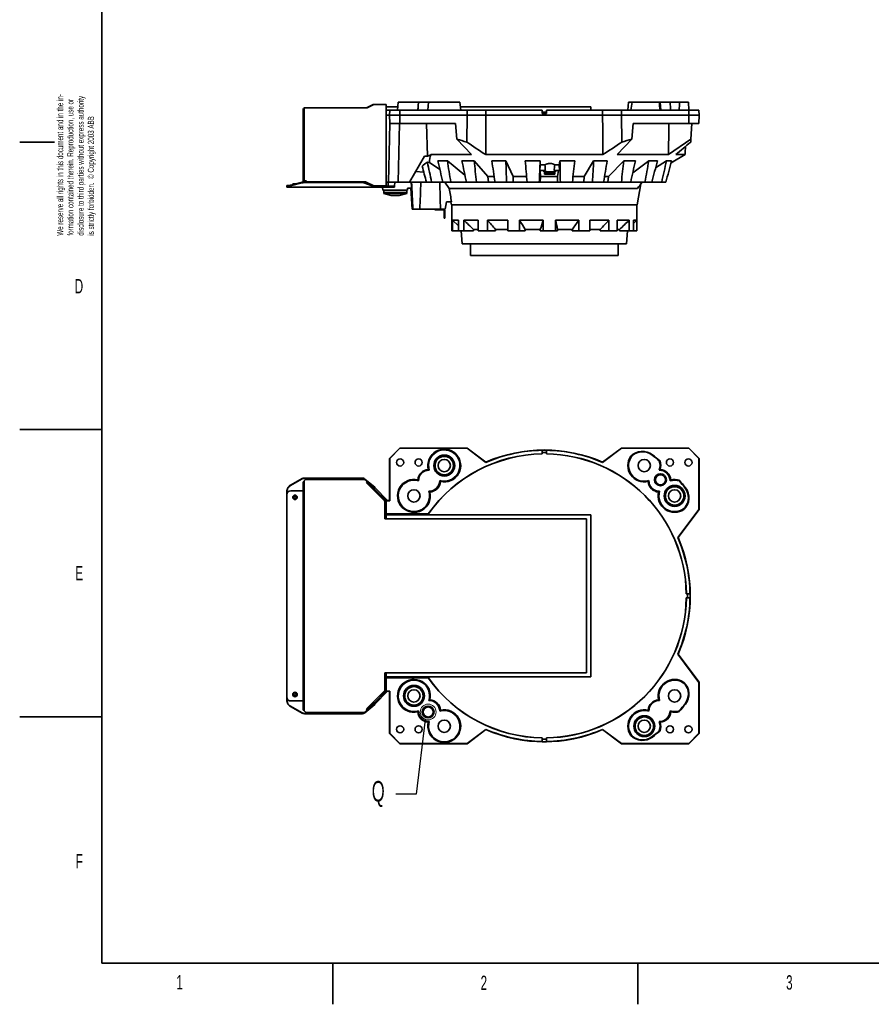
# Model space of a CAD drawing. Header units: millimetres. Extents: x 0 to 6126, y 0 to 4200.
# Tile 1 of 14: x 0 to 2073, y 0 to 2398. Entities that reach past the tile are written whole.
import ezdxf

# ---------------------------------------------------------------- set-up
doc = ezdxf.new("R2010")
doc.units = ezdxf.units.MM
doc.header["$LTSCALE"] = 10
doc.styles.add('SLDTEXTSTYLE0', font='TXT', dxfattribs={"width": 0.605})
doc.dimstyles.new('SLDDIMSTYLE18', dxfattribs={"dimtxt": 0.18, "dimasz": 35, "dimexe": 0, "dimexo": 0.0625, "dimgap": 0, "dimtad": 0, "dimtih": 1, "dimtoh": 1, "dimdec": 0, "dimrnd": 1e-09, "dimzin": 0, "dimdsep": 46, "dimtxsty": 'Standard', "dimblk1": 'NONE', "dimblk2": 'NONE', "dimsah": 1, "dimcen": 0.09, "dimadec": 0, "dimazin": 0, "dimtfac": 35, "dimtdec": 0, "dimtofl": 0, "dimtmove": 0, "dimatfit": 3, "dimldrblk": 'NONE', "dimfxl": 1, "dimfrac": 2, "dimtolj": 1, "dimtzin": 0, "dimarcsym": 0})

# ---------------------------------------------------------------- blocks, each defined once
blk = doc.blocks.new('SW_NOTE_0')
at = {"color": 0, "linetype": 'Continuous', "lineweight": 0, "char_height": 15, "attachment_point": 1, "rotation": 90, "style": 'SLDTEXTSTYLE0'}
for s, insert in [('We reserve all rights in this document and in the in-', (-19.3, 0)), ('formation contained therein. Reproduction, use or', (5.7, 0)), ('disclosure to third parties without express authority', (30.7, 0)), ('is strictly forbidden.  © Copyright 2003 ABB', (55.7, 0))]:
    blk.add_mtext(s, dxfattribs=dict(at, insert=insert))
blk = doc.blocks.new('_None')

msp = doc.modelspace()

# ---------------------------------------------------------------- linework, layer by layer
at = {"color": 7, "linetype": 'Continuous', "lineweight": 35}
for p, q in [((200, 100), (200, 4100)), ((692.245722, 2182.956845), (692.245722, 2183.492744)), ((692.245722, 2183.492744), (698.245722, 2183.492744)), ((692.257844, 2182.963816), (692.257844, 2179.71261)), ((698.245722, 2183.492744), (837.625606, 2183.492744)), ((837.625606, 2183.492744), (841.868247, 2183.492744)), ((841.868247, 2183.492744), (846.110888, 2183.492744)), ((860.415834, 2191.23616), (843.989567, 2183.492744)), ((862.537155, 2191.23616), (846.110888, 2183.492744)), ((861.533868, 2191.492744), (863.655189, 2191.492744)), ((890.487042, 2191.492744), (863.655189, 2191.492744)), ((890.487042, 2191.492744), (892.244401, 2191.492744)), ((892.244401, 2191.492744), (892.244401, 1993.492744)), ((892.244401, 2185.592744), (920.613044, 2185.592744)), ((921.654159, 2197.492744), (919.904385, 2177.492744)), ((921.654159, 2197.492744), (971.074727, 2197.492744)), ((971.072541, 2197.492744), (970.819652, 2194.602206)), ((971.072541, 2197.492744), (995.490923, 2197.492744)), ((995.490923, 2197.492744), (993.74115, 2177.492744)), ((995.490923, 2197.492744), (1071.991377, 2197.492744)), ((1073.74115, 2177.492744), (1071.991377, 2197.492744)), ((1073.032492, 2185.592744), (1390.245722, 2185.592744)), ((1390.245722, 2177.492744), (1390.245722, 2185.592744)), ((1482.500066, 2197.492744), (1480.750293, 2177.492744)), ((1482.500066, 2197.492744), (1491.535896, 2197.492744)), ((1539.971333, 2197.492744), (1491.535896, 2197.492744)), ((1557.195132, 2197.492744), (1539.971333, 2197.492744)), ((1557.195132, 2197.492744), (1559.00052, 2197.492744)), ((1560.750293, 2177.492744), (1559.00052, 2197.492744)), ((1559.00052, 2197.492744), (1583.418902, 2197.492744)), ((1583.416716, 2197.492744), (1606.199706, 2197.492744)), ((1583.671791, 2194.602206), (1583.418902, 2197.492744)), ((1620.112531, 2197.492744), (1606.199706, 2197.492744)), ((1628.145895, 2197.492744), (1620.112531, 2197.492744)), ((1629.194051, 2177.492744), (1628.145895, 2197.492744)), ((690.245722, 2179.492744), (690.245722, 2003.388583)), ((692.245722, 2179.492744), (692.245722, 2003.388583)), ((892.245722, 2177.492744), (892.245722, 2165.492744)), ((892.245722, 2177.492744), (900.874615, 2177.492744)), ((900.245722, 2165.492744), (892.245722, 2165.492744)), ((892.245722, 2165.492744), (892.245722, 2002.492744)), ((900.245722, 2165.492744), (900.874615, 2177.492744)), ((900.245722, 2165.492744), (925.245722, 2165.492744)), ((901.293877, 2145.492744), (900.245722, 2165.492744)), ((900.874615, 2177.492744), (925.506218, 2177.492744)), ((925.506218, 2177.492744), (925.245722, 2165.492744)), ((925.245722, 2165.492744), (1089.510303, 2165.492744)), ((925.245722, 2165.492744), (925.679882, 2145.492744)), ((1089.301012, 2177.492744), (925.506218, 2177.492744)), ((1088.369816, 2100.101515), (1089.510303, 2165.492744)), ((1135.161935, 2177.492744), (1089.301012, 2177.492744)), ((1089.510303, 2165.492744), (1089.301012, 2177.492744)), ((1089.510303, 2165.492744), (1135.245774, 2165.492744)), ((1135.161935, 2177.492744), (1135.245774, 2165.492744)), ((1272.245722, 2177.492744), (1135.161935, 2177.492744)), ((1419.24567, 2165.492744), (1135.245774, 2165.492744)), ((1272.245722, 2177.492744), (1272.245722, 2169.492744)), ((1272.245722, 2172.492744), (1282.245722, 2172.492744)), ((1282.245722, 2169.492744), (1272.245722, 2169.492744)), ((1282.245722, 2169.492744), (1282.245722, 2177.492744)), ((1419.329508, 2177.492744), (1282.245722, 2177.492744)), ((1419.24567, 2165.492744), (1419.329508, 2177.492744)), ((1419.24567, 2165.492744), (1464.98114, 2165.492744)), ((1465.190431, 2177.492744), (1419.329508, 2177.492744)), ((1464.98114, 2165.492744), (1465.190431, 2177.492744)), ((1464.98114, 2165.492744), (1629.245722, 2165.492744)), ((1466.121627, 2100.101515), (1464.98114, 2165.492744)), ((1628.985225, 2177.492744), (1465.190431, 2177.492744)), ((1628.811561, 2145.492744), (1629.245722, 2165.492744)), ((1629.245722, 2165.492744), (1628.985225, 2177.492744)), ((1628.985225, 2177.492744), (1653.616828, 2177.492744)), ((1629.245722, 2165.492744), (1654.245722, 2165.492744)), ((1654.245722, 2165.492744), (1653.197566, 2145.492744)), ((1653.616828, 2177.492744), (1654.245722, 2165.492744)), ((901.349967, 2145.492744), (898.245722, 2002.492744)), ((925.679882, 2145.492744), (901.293877, 2145.492744)), ((924.337616, 2145.492744), (921.23337, 2002.492744)), ((925.679882, 2145.492744), (1060.871416, 2145.492744)), ((992.769045, 2065.814478), (990.63396, 2145.492744)), ((1064.447984, 2107.058003), (1060.871416, 2145.492744)), ((1490.043459, 2107.058003), (1493.620028, 2145.492744)), ((1493.620028, 2145.492744), (1628.811561, 2145.492744)), ((1653.197566, 2145.492744), (1628.811561, 2145.492744)), ((1634.183287, 2107.058003), (1636.197566, 2145.492744)), ((85, 2100), (0, 2100)), ((1099.958905, 2069.402415), (1064.447984, 2107.058003)), ((1490.043459, 2107.058003), (1454.532538, 2069.402415)), ((1579.411496, 2069.402415), (1634.183287, 2107.058003)), ((985.720376, 2065.814478), (949.161556, 2002.492744)), ((992.769045, 2065.814478), (985.720376, 2065.814478)), ((1099.958905, 2069.402415), (1001.9399, 2069.402415)), ((1419.907177, 2069.402415), (1134.584266, 2069.402415)), ((1579.411496, 2069.402415), (1454.532538, 2069.402415)), ((1586.078821, 2049.600248), (1619.871049, 2069.402415)), ((1619.871049, 2069.402415), (1597.218345, 2069.402415)), ((997.724636, 2050.256963), (992.579572, 2051.046577)), ((1022.873206, 2033.582514), (997.724636, 2050.256963)), ((1041.295915, 2054.098263), (1017.850212, 2054.098263)), ((1083.946609, 2019.594275), (1041.295915, 2054.098263)), ((1106.739907, 2054.098263), (1076.861304, 2054.098263)), ((1139.789426, 2016.532564), (1106.739907, 2054.098263)), ((1183.803588, 2054.098263), (1149.528264, 2054.098263)), ((1201.215053, 2016.532564), (1183.803588, 2054.098263)), ((1267.235196, 2054.098263), (1230.898957, 2054.098263)), ((1266.726663, 2030.492744), (1267.379555, 2044.855578)), ((1267.379555, 2044.855578), (1267.235196, 2054.098263)), ((1267.379555, 2044.855578), (1278.980808, 2044.855578)), ((1302.594145, 2044.855578), (1313.888742, 2044.855578)), ((1315.428105, 2054.098263), (1313.888742, 2044.855578)), ((1313.888742, 2044.855578), (1314.316407, 2030.492744)), ((1351.349006, 2054.098263), (1315.428105, 2054.098263)), ((1397.355187, 2054.098263), (1374.544174, 2016.532564)), ((1430.412798, 2054.098263), (1397.355187, 2054.098263)), ((1471.097008, 2054.098263), (1433.286451, 2016.532564)), ((1499.038508, 2054.098263), (1471.097008, 2054.098263)), ((1531.628183, 2054.098263), (1492.613326, 2024.922034)), ((1552.549406, 2054.098263), (1531.628183, 2054.098263)), ((1574.823615, 2054.098263), (1548.264436, 2037.254336)), ((1587.298813, 2054.098263), (1574.823615, 2054.098263)), ((983.852082, 2026.685476), (963.888779, 2028.001041)), ((1155.171111, 2016.532564), (1139.789426, 2016.532564)), ((1139.789426, 2016.532564), (1141.17402, 2002.492744)), ((1234.177264, 2016.532564), (1201.215053, 2016.532564)), ((1201.215053, 2016.532564), (1201.62762, 2002.492744)), ((1279.972761, 2030.492744), (1266.726663, 2030.492744)), ((1267.822044, 2016.532564), (1267.234469, 2002.492744)), ((1267.822044, 2016.532564), (1267.603919, 2030.492744)), ((1309.171169, 2016.532564), (1267.822044, 2016.532564)), ((1275.716741, 2030.492744), (1276.245722, 2027.492744)), ((1276.245722, 2027.492744), (1304.245722, 2027.492744)), ((1277.745722, 2024.692744), (1277.745722, 2021.492744)), ((1290.245722, 2021.492744), (1277.745722, 2021.492744)), ((1290.245722, 2024.992744), (1278.045722, 2024.992744)), ((1302.445722, 2024.992744), (1290.245722, 2024.992744)), ((1302.745722, 2021.492744), (1290.245722, 2021.492744)), ((1314.316407, 2030.492744), (1301.38262, 2030.492744)), ((1302.745722, 2021.492744), (1302.745722, 2024.692744)), ((1304.245722, 2027.492744), (1304.774703, 2030.492744)), ((1311.496506, 2030.492744), (1309.171169, 2016.532564)), ((1309.171169, 2016.532564), (1309.426459, 2002.492744)), ((1374.544174, 2016.532564), (1347.256587, 2016.532564)), ((1374.544174, 2016.532564), (1373.801119, 2002.492744)), ((1433.286451, 2016.532564), (1424.083856, 2016.532564)), ((1433.286451, 2016.532564), (1431.595689, 2002.492744)), ((650.245722, 1992.492744), (650.245722, 1994.492744)), ((650.245722, 1994.492744), (658.005981, 1994.492744)), ((650.245722, 1990.492744), (650.245722, 1992.492744)), ((650.245722, 1992.492744), (653.053718, 1992.492744)), ((653.053718, 1990.492744), (650.245722, 1990.492744)), ((653.053718, 1992.492744), (653.053718, 1990.492744)), ((865.245722, 1990.492744), (653.053718, 1990.492744)), ((653.902609, 1990.867513), (653.902609, 1992.680128)), ((687.813694, 2002.415813), (659.645743, 1994.975632)), ((687.813694, 2000.603198), (659.645743, 1993.163016)), ((664.720722, 1998.572744), (664.720722, 1996.316118)), ((664.720722, 1998.572744), (673.264131, 1998.572744)), ((690.245722, 2002.880665), (690.245722, 2003.388583)), ((697.245722, 2005.492744), (692.245722, 2005.492744)), ((692.245722, 2003.388583), (692.245722, 2003.042251)), ((833.803972, 2003.0582), (693.113684, 2003.0582)), ((833.803972, 2001.245585), (693.113684, 2001.245585)), ((695.245722, 2003.0582), (695.245722, 2005.492744)), ((699.245722, 2003.492744), (837.625606, 2003.492744)), ((841.868247, 2003.492744), (837.625606, 2003.492744)), ((839.746927, 2003.492744), (853.702152, 1996.914188)), ((864.756496, 1992.680128), (840.519401, 2001.963474)), ((864.756496, 1990.867513), (840.519401, 2000.150858)), ((841.868247, 2003.492744), (862.537155, 1993.749327)), ((863.655189, 1993.492744), (862.634907, 1993.492744)), ((863.655189, 1993.492744), (890.487042, 1993.492744)), ((864.756496, 1992.680128), (864.756496, 1990.867513)), ((865.245722, 1990.492744), (865.245722, 1992.492744)), ((899.316789, 1992.492744), (865.245722, 1992.492744)), ((899.316789, 1990.492744), (865.245722, 1990.492744)), ((883.686307, 1990.492744), (884.245722, 1982.492744)), ((889.244401, 1992.492744), (889.244401, 1993.492744)), ((892.244401, 1993.492744), (890.487042, 1993.492744)), ((892.244401, 1992.492744), (892.244401, 1993.492744)), ((892.245722, 2002.492744), (898.245722, 2002.492744)), ((897.245722, 1992.492744), (897.245722, 2002.492744)), ((921.23337, 2002.492744), (898.245722, 2002.492744)), ((899.316789, 1992.492744), (902.245722, 1992.492744)), ((902.245722, 1990.492744), (899.316789, 1990.492744)), ((902.245722, 1992.492744), (902.245722, 1990.492744)), ((902.245722, 1992.492744), (905.174654, 1992.492744)), ((905.174654, 1990.492744), (902.245722, 1990.492744)), ((909.316789, 1992.492744), (905.174654, 1992.492744)), ((909.316789, 1990.492744), (905.174654, 1990.492744)), ((909.316789, 1992.492744), (912.245722, 1992.492744)), ((912.245722, 1990.492744), (909.316789, 1990.492744)), ((913.120608, 2002.492744), (912.245722, 1992.492744)), ((912.245722, 1992.492744), (912.245722, 1990.492744)), ((921.23337, 2002.492744), (949.161556, 2002.492744)), ((949.161556, 2002.492744), (990.328165, 2002.492744)), ((990.328165, 2002.492744), (1002.899554, 2002.492744)), ((1002.899554, 2002.492744), (1030.485101, 2002.492744)), ((1030.485101, 2002.492744), (1049.605744, 2002.492744)), ((1045.964071, 1986.73582), (1035.113991, 2002.492744)), ((1049.605744, 2002.492744), (1087.458365, 2002.492744)), ((1087.458365, 2002.492744), (1111.825222, 2002.492744)), ((1111.825222, 2002.492744), (1141.17402, 2002.492744)), ((1141.17402, 2002.492744), (1157.365323, 2002.492744)), ((1157.365323, 2002.492744), (1185.317833, 2002.492744)), ((1185.317833, 2002.492744), (1201.62762, 2002.492744)), ((1201.62762, 2002.492744), (1235.441933, 2002.492744)), ((1235.441933, 2002.492744), (1265.075179, 2002.492744)), ((1265.075179, 2002.492744), (1267.234469, 2002.492744)), ((1267.234469, 2002.492744), (1309.426459, 2002.492744)), ((1309.426459, 2002.492744), (1316.367402, 2002.492744)), ((1316.367402, 2002.492744), (1345.661926, 2002.492744)), ((1345.702577, 2002.492744), (1373.801119, 2002.492744)), ((1373.801119, 2002.492744), (1394.626793, 2002.492744)), ((1394.626793, 2002.492744), (1421.586223, 2002.492744)), ((1421.681511, 2002.492744), (1431.595689, 2002.492744)), ((1431.595689, 2002.492744), (1464.886858, 2002.492744)), ((1464.886858, 2002.492744), (1487.673953, 2002.492744)), ((1487.673953, 2002.492744), (1522.359489, 2002.492744)), ((1503.547738, 1947.492744), (1512.576947, 1998.699934)), ((1522.359489, 2002.492744), (1539.421346, 2002.492744)), ((1539.421346, 2002.492744), (1563.128023, 2002.492744)), ((1563.128023, 2002.492744), (1573.301904, 2002.492744)), ((884.245722, 1982.492744), (944.245722, 1982.492744)), ((886.235722, 1977.492744), (886.235722, 1982.492744)), ((894.235722, 1977.492744), (886.235722, 1977.492744)), ((886.245722, 1974.992744), (886.245722, 1977.492744)), ((886.245722, 1974.992744), (904.745722, 1969.992744)), ((894.245722, 1974.992744), (886.245722, 1974.992744)), ((934.255722, 1977.492744), (894.235722, 1977.492744)), ((934.245722, 1974.992744), (894.245722, 1974.992744)), ((904.998358, 1969.992744), (904.745722, 1969.992744)), ((912.069426, 1969.992744), (904.998358, 1969.992744)), ((916.422018, 1969.992744), (912.069426, 1969.992744)), ((923.493085, 1969.992744), (916.422018, 1969.992744)), ((923.74572, 1969.992744), (923.493085, 1969.992744)), ((923.745722, 1969.992744), (942.245722, 1974.992744)), ((942.245722, 1974.992744), (934.245722, 1974.992744)), ((942.255722, 1977.492744), (934.255722, 1977.492744)), ((942.245722, 1974.992744), (942.245722, 1977.492744)), ((942.255722, 1982.492744), (942.255722, 1977.492744)), ((944.595356, 1987.492744), (944.245722, 1982.492744)), ((953.994543, 1987.492744), (944.595356, 1987.492744)), ((952.572925, 1987.492744), (955.245722, 1936.492744)), ((1504.175819, 1986.73582), (1045.964071, 1986.73582)), ((1035.756587, 1936.492744), (1039.021176, 1954.492744)), ((1039.021176, 1954.492744), (1051.398621, 1954.492744)), ((1049.709417, 1954.492744), (1050.943706, 1947.492744)), ((1503.547738, 1947.492744), (1050.943706, 1947.492744)), ((1052.245722, 1947.492744), (1052.245722, 1883.492744)), ((1502.245722, 1883.492744), (1502.245722, 1947.492744)), ((957.31884, 1936.492744), (955.245722, 1936.492744)), ((974.213187, 1936.492744), (957.31884, 1936.492744)), ((1024.471577, 1936.492744), (974.213187, 1936.492744)), ((1010.745722, 1934.992744), (1010.745722, 1936.492744)), ((1014.745722, 1934.992744), (1010.745722, 1934.992744)), ((1014.745722, 1936.492744), (1014.745722, 1934.992744)), ((1014.745722, 1934.992744), (1031.245722, 1934.992744)), ((1035.756587, 1936.492744), (1024.471577, 1936.492744)), ((1033.245722, 1932.992744), (1033.245722, 1916.992744)), ((1034.745722, 1932.992744), (1034.745722, 1916.992744)), ((1033.245722, 1916.992744), (1034.745722, 1916.992744)), ((1033.245722, 1914.492744), (1033.245722, 1916.992744)), ((1034.745722, 1914.492744), (1033.245722, 1914.492744)), ((1034.745722, 1916.992744), (1034.745722, 1914.492744)), ((1053.931173, 1909.675283), (1068.442, 1909.675283)), ((1053.931173, 1909.675283), (1053.931173, 1883.492744)), ((1053.931173, 1909.675283), (1068.442, 1895.733441)), ((1068.442, 1909.675283), (1068.442, 1883.492744)), ((1081.44934, 1909.675283), (1116.41325, 1909.675283)), ((1081.44934, 1909.675283), (1081.44934, 1883.492744)), ((1116.41325, 1909.675283), (1116.41325, 1883.492744)), ((1138.77573, 1909.675283), (1188.869786, 1909.675283)), ((1138.77573, 1909.675283), (1138.77573, 1883.492744)), ((1188.869786, 1909.675283), (1188.869786, 1883.492744)), ((1217.182922, 1909.675283), (1274.780756, 1909.675283)), ((1217.182922, 1909.675283), (1217.182922, 1883.492744)), ((1274.780756, 1909.675283), (1274.780756, 1883.492744)), ((1304.73413, 1909.675283), (1361.066996, 1909.675283)), ((1304.73413, 1909.675283), (1304.73413, 1883.492744)), ((1361.066996, 1909.675283), (1361.066996, 1883.492744)), ((1388.100477, 1909.675283), (1434.592206, 1909.675283)), ((1388.100477, 1909.675283), (1388.100477, 1883.492744)), ((1434.592206, 1909.675283), (1434.592206, 1883.492744)), ((1454.590193, 1909.675283), (1484.16284, 1909.675283)), ((1454.590193, 1909.675283), (1454.590193, 1883.492744)), ((1484.16284, 1909.675283), (1484.16284, 1883.492744)), ((1494.08082, 1909.675283), (1502.232219, 1909.675283)), ((1494.08082, 1909.675283), (1494.08082, 1883.492744)), ((1494.08082, 1901.605681), (1502.232219, 1909.675283)), ((1502.232219, 1909.675283), (1502.232219, 1883.492744)), ((1052.245722, 1883.492744), (1053.931173, 1883.492744)), ((1053.931173, 1883.492744), (1068.442, 1883.492744)), ((1068.442, 1883.492744), (1081.44934, 1883.492744)), ((1074.745722, 1883.492744), (1077.245722, 1851.992744)), ((1081.44934, 1883.492744), (1104.960465, 1883.492744)), ((1104.626348, 1887.492744), (1104.960465, 1883.492744)), ((1104.626348, 1887.492744), (1116.41325, 1887.492744)), ((1116.41325, 1883.492744), (1138.77573, 1883.492744)), ((1138.77573, 1883.492744), (1158.797955, 1883.492744)), ((1158.513419, 1887.492744), (1188.869786, 1887.492744)), ((1158.513419, 1887.492744), (1158.797955, 1883.492744)), ((1188.869786, 1883.492744), (1217.182922, 1883.492744)), ((1217.182922, 1883.492744), (1230.668044, 1883.492744)), ((1230.476407, 1887.492744), (1267.415816, 1887.492744)), ((1230.476407, 1887.492744), (1230.668044, 1883.492744)), ((1267.309644, 1883.492744), (1267.415816, 1887.492744)), ((1267.309644, 1883.492744), (1274.780756, 1883.492744)), ((1274.780756, 1883.492744), (1304.73413, 1883.492744)), ((1304.73413, 1883.492744), (1309.629163, 1883.492744)), ((1309.559599, 1887.492744), (1345.687742, 1887.492744)), ((1309.559599, 1887.492744), (1309.629163, 1883.492744)), ((1345.466036, 1883.492744), (1345.687742, 1887.492744)), ((1345.466036, 1883.492744), (1361.066996, 1883.492744)), ((1361.066996, 1883.492744), (1388.100477, 1883.492744)), ((1388.100477, 1887.492744), (1413.53999, 1887.492744)), ((1413.236504, 1883.492744), (1413.53999, 1887.492744)), ((1413.236504, 1883.492744), (1434.592206, 1883.492744)), ((1434.592206, 1883.492744), (1454.590193, 1883.492744)), ((1454.590193, 1887.492744), (1460.642672, 1887.492744)), ((1460.303608, 1883.492744), (1460.642672, 1887.492744)), ((1460.303608, 1883.492744), (1484.16284, 1883.492744)), ((1477.245722, 1851.992744), (1479.745722, 1883.492744)), ((1484.16284, 1883.492744), (1494.08082, 1883.492744)), ((1494.08082, 1883.492744), (1502.232219, 1883.492744)), ((1502.232219, 1883.492744), (1502.245722, 1883.492744)), ((1077.245722, 1851.992744), (1086.921309, 1851.992744)), ((1086.921309, 1851.992744), (1477.245722, 1851.992744)), ((1097.245722, 1851.992744), (1097.245722, 1823.992744)), ((1457.245722, 1823.992744), (1457.245722, 1851.992744)), ((1097.245722, 1823.992744), (1105.95375, 1823.992744)), ((1105.95375, 1823.992744), (1457.245722, 1823.992744)), ((0, 1400), (200, 1400)), ((925.245722, 1354.740521), (900.245722, 1329.740521)), ((925.506218, 1354.111628), (900.874615, 1329.480025)), ((925.245722, 1354.740521), (925.506218, 1354.111628)), ((925.245722, 1354.740521), (1089.510303, 1354.740521)), ((1089.301012, 1354.111628), (925.506218, 1354.111628)), ((1089.510303, 1354.740521), (1089.301012, 1354.111628)), ((1135.161935, 1319.785496), (1089.301012, 1354.111628)), ((1089.510303, 1354.740521), (1135.245774, 1320.508289)), ((1272.245722, 1349.8668), (1272.245722, 1349.447496)), ((1272.245722, 1349.447496), (1272.245722, 1340.690667)), ((1282.245722, 1349.447496), (1282.245722, 1349.8668)), ((1282.245722, 1340.690667), (1282.245722, 1349.447496)), ((1419.24567, 1320.508289), (1464.98114, 1354.740521)), ((1465.190431, 1354.111628), (1419.329508, 1319.785496)), ((1464.98114, 1354.740521), (1465.190431, 1354.111628)), ((1464.98114, 1354.740521), (1629.245722, 1354.740521)), ((1628.985225, 1354.111628), (1465.190431, 1354.111628)), ((1628.985225, 1354.111628), (1629.245722, 1354.740521)), ((1653.616828, 1329.480025), (1628.985225, 1354.111628)), ((1654.245722, 1329.740521), (1629.245722, 1354.740521)), ((900.874615, 1329.480025), (900.245722, 1329.740521)), ((900.245722, 1329.740521), (900.245722, 1227.099277)), ((900.874615, 1329.480025), (900.874615, 1226.470383)), ((1135.161935, 1319.785496), (1135.245774, 1320.508289)), ((1272.245722, 1340.428601), (1272.245722, 1340.690667)), ((1282.245722, 1340.690667), (1282.245722, 1340.428601)), ((1419.24567, 1320.508289), (1419.329508, 1319.785496)), ((1654.245722, 1329.740521), (1653.616828, 1329.480025)), ((1653.616828, 1205.397831), (1653.616828, 1329.480025)), ((1654.245722, 1205.188539), (1654.245722, 1329.740521)), ((659.645743, 1264.353717), (687.813694, 1280.309239)), ((659.645743, 1263.508481), (687.813694, 1279.464002)), ((690.245722, 1272.740521), (690.245722, 716.740521)), ((690.245722, 1272.740521), (692.257844, 1272.740521)), ((692.245722, 1272.359316), (692.245722, 717.121726)), ((693.113684, 1281.686842), (833.803972, 1281.686842)), ((693.113684, 1280.841605), (833.803972, 1280.841605)), ((837.625606, 1278.359316), (698.245722, 1278.359316)), ((840.519401, 1279.339193), (864.756496, 1259.430994)), ((840.519401, 1278.493957), (864.756496, 1258.585758)), ((846.110888, 1272.359316), (841.868247, 1276.601957)), ((846.110888, 1272.359316), (843.989567, 1270.237996)), ((846.110888, 1272.359316), (862.537155, 1255.933049)), ((650.245722, 1240.740521), (650.245722, 1247.521176)), ((653.902609, 1258.585758), (653.902609, 1259.430994)), ((660.245722, 1250.740521), (688.245722, 1250.740521)), ((690.245722, 1250.740521), (688.245722, 1250.740521)), ((843.989567, 1270.237996), (860.415834, 1253.811729)), ((861.533868, 1252.693695), (860.415834, 1253.811729)), ((861.533868, 1252.693695), (888.365722, 1225.861842)), ((862.537155, 1255.933049), (863.655189, 1254.815015)), ((863.655189, 1254.815015), (890.487042, 1227.983162)), ((864.756496, 1258.585758), (864.756496, 1259.430994)), ((865.245722, 1257.740521), (895.886966, 1227.099277)), ((650.245722, 748.740521), (650.245722, 1240.740521)), ((889.244401, 1223.740521), (889.244401, 1183.740521)), ((892.244401, 1223.740521), (892.244401, 1183.740521)), ((892.245722, 1227.099277), (892.245722, 1226.470383)), ((900.245722, 1227.099277), (892.245722, 1227.099277)), ((892.245722, 1194.726798), (892.245722, 1226.470383)), ((892.245722, 1226.470383), (900.874615, 1226.470383)), ((900.874615, 1226.470383), (900.245722, 1227.099277)), ((1602.290696, 1136.824308), (1653.616828, 1205.397831)), ((1654.245722, 1205.188539), (1603.013489, 1136.740469)), ((1653.616828, 1205.397831), (1654.245722, 1205.188539)), ((888.745722, 1182.240521), (888.745722, 1192.240521)), ((889.244401, 1192.240521), (888.745722, 1192.240521)), ((1380.173564, 1182.240521), (888.745722, 1182.240521)), ((889.244401, 1183.740521), (892.244401, 1183.740521)), ((1390.245722, 1192.240521), (892.244401, 1192.240521)), ((892.245722, 1194.726798), (994.912598, 1194.726798)), ((892.245722, 1194.726798), (892.245722, 1192.240521)), ((995.048136, 1194.464759), (897.245722, 1194.464759)), ((897.245722, 1192.240521), (897.245722, 1194.464759)), ((994.912598, 1194.726798), (995.048136, 1194.464759)), ((1380.173564, 807.240521), (1380.173564, 1182.240521)), ((1390.245722, 797.240521), (1390.245722, 1192.240521)), ((1602.290696, 1136.824308), (1603.013489, 1136.740469)), ((1622.933801, 999.740521), (1623.195868, 999.740521)), ((1623.195868, 989.740521), (1622.933801, 989.740521)), ((1631.952696, 999.740521), (1623.195868, 999.740521)), ((1623.195868, 989.740521), (1631.952696, 989.740521)), ((1632.372, 999.740521), (1631.952696, 999.740521)), ((1631.952696, 989.740521), (1632.372, 989.740521)), ((1602.290696, 852.656734), (1603.013489, 852.740573)), ((1602.290696, 852.656734), (1653.616828, 784.083212)), ((1654.245722, 784.292504), (1603.013489, 852.740573)), ((888.745722, 797.240521), (888.745722, 807.240521)), ((888.745722, 807.240521), (1380.173564, 807.240521)), ((888.745722, 797.240521), (889.244401, 797.240521)), ((889.244401, 805.740521), (889.244401, 765.740521)), ((889.244401, 805.740521), (892.244401, 805.740521)), ((892.244401, 805.740521), (892.244401, 765.740521)), ((892.244401, 797.240521), (1390.245722, 797.240521)), ((892.245722, 794.754245), (892.245722, 797.240521)), ((994.912598, 794.754245), (892.245722, 794.754245)), ((892.245722, 794.754245), (892.245722, 763.010659)), ((897.245722, 795.016284), (897.245722, 797.240521)), ((897.245722, 795.016284), (995.048136, 795.016284)), ((995.048136, 795.016284), (994.912598, 794.754245)), ((1653.616828, 784.083212), (1654.245722, 784.292504)), ((1653.616828, 784.083212), (1653.616828, 660.001017)), ((1654.245722, 784.292504), (1654.245722, 659.740521)), ((650.245722, 741.959866), (650.245722, 748.740521)), ((888.365722, 763.619201), (861.533868, 736.787347)), ((890.487042, 761.497881), (863.655189, 734.666027)), ((895.886966, 762.381766), (865.245722, 731.740521)), ((892.245722, 763.010659), (900.874615, 763.010659)), ((892.245722, 763.010659), (892.245722, 762.381766)), ((900.245722, 762.381766), (892.245722, 762.381766)), ((900.245722, 762.381766), (900.874615, 763.010659)), ((900.245722, 659.740521), (900.245722, 762.381766)), ((900.874615, 660.001017), (900.874615, 763.010659)), ((653.902609, 730.050048), (653.902609, 730.895285)), ((687.813694, 710.01704), (659.645743, 725.972562)), ((687.813694, 709.171804), (659.645743, 725.127325)), ((688.245722, 738.740521), (660.245722, 738.740521)), ((688.245722, 738.740521), (690.245722, 738.740521)), ((864.756496, 730.895285), (840.519401, 710.987086)), ((864.756496, 730.050048), (840.519401, 710.141849)), ((860.415834, 735.669313), (843.989567, 719.243047)), ((862.537155, 733.547993), (846.110888, 717.121726)), ((860.415834, 735.669313), (861.533868, 736.787347)), ((863.655189, 734.666027), (862.537155, 733.547993)), ((864.756496, 730.895285), (864.756496, 730.050048)), ((0, 700), (200, 700)), ((692.257844, 716.740521), (690.245722, 716.740521)), ((833.803972, 708.639437), (693.113684, 708.639437)), ((833.803972, 707.794201), (693.113684, 707.794201)), ((698.245722, 711.121726), (837.625606, 711.121726)), ((841.868247, 712.879086), (846.110888, 717.121726)), ((843.989567, 719.243047), (846.110888, 717.121726)), ((900.245722, 659.740521), (900.874615, 660.001017)), ((900.245722, 659.740521), (925.245722, 634.740521)), ((900.874615, 660.001017), (925.506218, 635.369415)), ((1135.161935, 669.695547), (1089.301012, 635.369415)), ((1089.510303, 634.740521), (1135.245774, 668.972754)), ((1135.161935, 669.695547), (1135.245774, 668.972754)), ((1272.245722, 648.790375), (1272.245722, 649.052441)), ((1272.245722, 648.790375), (1272.245722, 640.033547)), ((1282.245722, 649.052441), (1282.245722, 648.790375)), ((1282.245722, 640.033547), (1282.245722, 648.790375)), ((1419.24567, 668.972754), (1419.329508, 669.695547)), ((1419.24567, 668.972754), (1464.98114, 634.740521)), ((1465.190431, 635.369415), (1419.329508, 669.695547)), ((1628.985225, 635.369415), (1653.616828, 660.001017)), ((1629.245722, 634.740521), (1654.245722, 659.740521)), ((1653.616828, 660.001017), (1654.245722, 659.740521)), ((925.506218, 635.369415), (925.245722, 634.740521)), ((925.245722, 634.740521), (1089.510303, 634.740521)), ((1089.301012, 635.369415), (925.506218, 635.369415)), ((1089.510303, 634.740521), (1089.301012, 635.369415)), ((1272.245722, 640.033547), (1272.245722, 639.614243)), ((1282.245722, 639.614243), (1282.245722, 640.033547)), ((1464.98114, 634.740521), (1465.190431, 635.369415)), ((1464.98114, 634.740521), (1629.245722, 634.740521)), ((1628.985225, 635.369415), (1465.190431, 635.369415)), ((1629.245722, 634.740521), (1628.985225, 635.369415)), ((200, 100), (5860, 100)), ((762.5, 100), (762.5, 0)), ((1505, 0), (1505, 100))]:
    msp.add_line(p, q, dxfattribs=at)
for centre, radius in [((926.245722, 1319.740521), 8.75), ((971.245722, 1319.740521), 8.75), ((1033.74115, 1312.081857), 25.5), ((1033.74115, 1312.081857), 22.5), ((1033.74115, 1312.081857), 15), ((1520.750293, 1312.081857), 15), ((1583.245722, 1319.740521), 8.75), ((1628.245722, 1319.740521), 8.75), ((1560.088434, 1277.583234), 14.5), ((1560.088434, 1277.583234), 12.5), ((1560.088434, 1277.583234), 12.25), ((959.904385, 1238.245093), 15), ((1594.587058, 1238.245093), 25.5), ((1594.587058, 1238.245093), 22.5), ((1594.587058, 1238.245093), 15), ((670.245722, 1234.740521), 5.525), ((670.245722, 1234.740521), 2.5), ((959.904385, 751.23595), 25.5), ((959.904385, 751.23595), 22.5), ((670.245722, 754.740521), 5.525), ((670.245722, 754.740521), 2.5), ((959.904385, 751.23595), 15), ((1594.587058, 751.23595), 15), ((994.403009, 711.897809), 14.5), ((994.403009, 711.897809), 12.25), ((1520.750293, 677.399185), 25.5), ((1520.750293, 677.399185), 22.5), ((926.245722, 669.740521), 8.75), ((971.245722, 669.740521), 8.75), ((1033.74115, 677.399185), 15), ((1520.750293, 677.399185), 15), ((1583.245722, 669.740521), 8.75), ((1628.245722, 669.740521), 8.75)]:
    msp.add_circle(centre, radius, dxfattribs=at)
at = {"color": 7, "linetype": 'Continuous', "lineweight": 18}
msp.add_circle((994.403009, 711.897809), 19.27528, dxfattribs=at)
at = {"color": 7, "linetype": 'Continuous', "lineweight": 35}
for centre, radius, start, end in [((694.245722, 2179.492744), 4, 119.799705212, 180), ((861.545322, 2188.878689), 2.614079, 90.251046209, 115.599544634), ((863.666642, 2188.878689), 2.614079, 90.251046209, 115.599544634), ((694.245722, 2179.492744), 2, 173.688542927, 180), ((1279.495722, 2026.292744), 1.75, 136.708192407, 227.975372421), ((1278.045722, 2024.692744), 0.3, 90, 180), ((1300.995722, 2026.292744), 1.75, 312.024627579, 43.291807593), ((1302.445722, 2024.692744), 0.3, 0, 90), ((665.026387, 1973.181623), 22.448388, 103.868219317, 119.704494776), ((665.026387, 1971.369008), 22.448388, 103.868219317, 119.704494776), ((692.979228, 1981.982646), 21.075983, 89.63447519, 104.187211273), ((692.979228, 1980.17003), 21.075983, 89.63447519, 104.187211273), ((699.245722, 2004.492744), 1, 180, 270), ((834.100135, 1983.730225), 19.330244, 70.604680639, 90.877876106), ((834.100135, 1981.91761), 19.330244, 70.604680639, 90.877876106), ((863.666642, 1996.106798), 2.614079, 244.400455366, 269.748953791), ((1031.245722, 1932.992744), 3.5, 0, 90), ((1031.245722, 1932.992744), 2, 0, 90), ((1033.74115, 1312.081857), 40, 256.280253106, 193.719746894), ((1033.74115, 1312.081857), 38.250227, 253.02027085, 196.97972915), ((1277.245722, 994.740521), 354.742213, 90.807595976, 113.611119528), ((1277.245722, 994.740521), 355.371107, 66.447941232, 113.552058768), ((1277.245722, 994.740521), 355.161476, 89.193357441, 90.806642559), ((1277.245722, 994.740521), 349.039107, 89.179207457, 90.820792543), ((1277.245722, 994.740521), 354.742213, 66.388880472, 89.192404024), ((1516.279694, 1306.68885), 40, 52.538446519, 135.319116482), ((1516.279694, 1306.68885), 38.951844, 52.538446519, 129.437841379), ((1277.245722, 994.740521), 345.986277, 90.828035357, 144.688744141), ((1277.245722, 994.740521), 345.724238, 90.828663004, 144.711197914), ((1277.245722, 994.740521), 345.986277, 0.828035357, 89.171964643), ((1277.245722, 994.740521), 345.724238, 0.828663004, 89.171336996), ((1520.750293, 1312.081857), 40, 145.365983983, 283.719746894), ((1520.750293, 1312.081857), 38.250227, 139.797739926, 286.97972915), ((1277.245722, 994.740521), 431.951844, 49.601250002, 52.538446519), ((1277.245722, 994.740521), 433, 49.3874772, 52.538446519), ((1520.750293, 1312.081857), 38.250227, 343.02027085, 17.673766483), ((1520.750293, 1312.081857), 40, 346.280253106, 16.501389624), ((996.822768, 1275.163475), 27.5, 94.04597527, 175.95402473), ((996.822768, 1275.163475), 25.750227, 89.253350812, 180.746649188), ((1557.668675, 1275.163475), 25.750227, 359.253350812, 90.746649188), ((1557.668675, 1275.163475), 27.5, 4.04597527, 85.95402473), ((693.084447, 1270.915318), 10.771564, 89.84448631, 119.295965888), ((693.084447, 1270.070081), 10.771564, 89.84448631, 119.295965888), ((698.245722, 1272.359316), 6, 90, 180), ((833.868371, 1271.092514), 10.594524, 51.113471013, 90.348273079), ((833.868371, 1270.247277), 10.594524, 51.113471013, 90.348273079), ((837.625606, 1272.359316), 6, 45, 90), ((959.904385, 1238.245093), 40, 76.280253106, 13.719746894), ((959.904385, 1238.245093), 38.250227, 73.02027085, 16.97972915), ((996.822768, 1275.163475), 25.750227, 269.253350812, 0.746649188), ((996.822768, 1275.163475), 27.5, 274.04597527, 355.95402473), ((1557.668675, 1275.163475), 27.5, 184.04597527, 265.95402473), ((1557.668675, 1275.163475), 25.750227, 179.253350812, 270.746649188), ((1594.587058, 1238.245093), 38.250227, 72.326233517, 106.97972915), ((1594.587058, 1238.245093), 40, 73.498610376, 103.719746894), ((1277.245722, 994.740521), 433, 37.461553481, 40.6125228), ((1277.245722, 994.740521), 431.951844, 37.461553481, 40.398749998), ((670.245722, 1247.521176), 20, 149.27172, 180), ((660.245722, 1240.740521), 10, 90, 180), ((669.110815, 1247.499719), 19.329895, 119.318221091, 141.884793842), ((669.110815, 1246.654482), 19.329895, 119.318221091, 141.884793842), ((1594.587058, 1238.245093), 40, 166.280253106, 304.634016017), ((1594.587058, 1238.245093), 38.250227, 163.02027085, 310.202260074), ((1589.194051, 1233.774494), 40, 314.680883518, 37.461553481), ((1589.194051, 1233.774494), 38.951844, 320.562158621, 37.461553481), ((886.244401, 1223.740521), 3, 0, 45), ((886.244401, 1223.740521), 6, 0, 45), ((1277.245722, 994.740521), 354.742213, 0.807595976, 23.611119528), ((1277.245722, 994.740521), 355.371107, 336.447941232, 23.552058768), ((1277.245722, 994.740521), 345.986277, 270.828035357, 359.171964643), ((1277.245722, 994.740521), 345.724238, 270.828663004, 359.171336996), ((1277.245722, 994.740521), 354.742213, 336.388880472, 359.192404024), ((1277.245722, 994.740521), 349.039107, 359.179207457, 0.820792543), ((1277.245722, 994.740521), 355.161476, 359.193357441, 0.806642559), ((1277.245722, 994.740521), 345.986277, 215.311255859, 269.171964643), ((1277.245722, 994.740521), 345.724238, 215.288802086, 269.171336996), ((959.904385, 751.23595), 40, 346.280253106, 283.719746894), ((959.904385, 751.23595), 38.250227, 343.02027085, 286.97972915), ((1594.587058, 751.23595), 40, 55.365983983, 193.719746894), ((1594.587058, 751.23595), 38.250227, 49.797739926, 196.97972915), ((1589.194051, 755.706549), 40, 322.538446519, 45.319116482), ((1589.194051, 755.706549), 38.951844, 322.538446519, 39.437841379), ((660.245722, 748.740521), 10, 180, 270), ((886.244401, 765.740521), 3, 315, 0), ((886.244401, 765.740521), 6, 315, 0), ((670.245722, 741.959866), 20, 180, 210.72828), ((669.110815, 742.82656), 19.329895, 218.115206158, 240.681778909), ((669.110815, 741.981324), 19.329895, 218.115206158, 240.681778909), ((996.822768, 714.317567), 25.750227, 359.253350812, 90.746649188), ((996.822768, 714.317567), 27.5, 4.04597527, 85.95402473), ((1557.668675, 714.317567), 27.5, 94.04597527, 175.95402473), ((1557.668675, 714.317567), 25.750227, 89.253350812, 180.746649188), ((1277.245722, 994.740521), 433, 319.3874772, 322.538446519), ((1277.245722, 994.740521), 431.951844, 319.601250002, 322.538446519), ((693.084447, 719.410962), 10.771564, 240.704034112, 270.15551369), ((693.084447, 718.565725), 10.771564, 240.704034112, 270.15551369), ((698.245722, 717.121726), 6, 180, 270), ((833.868371, 719.233765), 10.594524, 269.651726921, 308.886528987), ((833.868371, 718.388529), 10.594524, 269.651726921, 308.886528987), ((837.625606, 717.121726), 6, 270, 315), ((996.822768, 714.317567), 27.5, 184.04597527, 265.95402473), ((996.822768, 714.317567), 25.750227, 179.253350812, 270.746649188), ((1033.74115, 677.399185), 40, 166.280253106, 103.719746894), ((1033.74115, 677.399185), 38.250227, 163.02027085, 106.97972915), ((1520.750293, 677.399185), 40, 76.280253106, 214.634016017), ((1520.750293, 677.399185), 38.250227, 73.02027085, 220.202260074), ((1557.668675, 714.317567), 25.750227, 269.253350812, 0.746649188), ((1557.668675, 714.317567), 27.5, 274.04597527, 355.95402473), ((1594.587058, 751.23595), 38.250227, 253.02027085, 287.673766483), ((1594.587058, 751.23595), 40, 256.280253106, 286.501389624), ((1520.750293, 677.399185), 38.250227, 342.326233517, 16.97972915), ((1520.750293, 677.399185), 40, 343.498610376, 13.719746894), ((1277.245722, 994.740521), 354.742213, 246.388880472, 269.192404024), ((1277.245722, 994.740521), 355.371107, 246.447941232, 293.552058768), ((1277.245722, 994.740521), 354.742213, 270.807595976, 293.611119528), ((1516.279694, 682.792192), 40, 224.680883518, 307.461553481), ((1516.279694, 682.792192), 38.951844, 230.562158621, 307.461553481), ((1277.245722, 994.740521), 431.951844, 307.461553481, 310.398749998), ((1277.245722, 994.740521), 433, 307.461553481, 310.6125228), ((1277.245722, 994.740521), 349.039107, 269.179207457, 270.820792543), ((1277.245722, 994.740521), 355.161476, 269.193357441, 270.806642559)]:
    msp.add_arc(centre, radius, start, end, dxfattribs=at)
for centre, major_axis, ratio, start_param, end_param in [((1350.136623, 5706.173161), (122.252125, 6182.856045), 0.0682328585, 4.0849045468, 4.0889201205), ((1277.245722, 2008.772157), (347.118527, 0), 0.2867777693, 2.4867070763, 2.5313998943), ((1277.245722, 2053.163254), (279.659481, 0), 0.3303721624, 2.9649105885, 3.1730540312), ((1277.245722, 2014.174962), (312.204616, 0), 0.2875955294, 2.718426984, 2.8320497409), ((1277.245722, 8936.559743), (0, 9851.127874), 0.0462945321, 2.3516493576, 2.3537952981)]:
    msp.add_ellipse(centre, major_axis=major_axis, ratio=ratio, start_param=start_param, end_param=end_param, dxfattribs=at)
for points, knots in [([(970.824859, 2194.60175), (970.617994, 2192.234044), (970.120074, 2186.535001), (969.66015, 2180.828462), (969.391304, 2177.492744)], [0, 0, 0, 0, 0.4154568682, 1, 1, 1, 1]), ([(1583.666585, 2194.60175), (1583.873449, 2192.234044), (1584.371369, 2186.535001), (1584.831293, 2180.828462), (1585.100139, 2177.492744)], [0, 0, 0, 0, 0.4154568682, 1, 1, 1, 1]), ([(1302.594145, 2044.855578), (1301.927409, 2045.290141), (1301.176181, 2045.68846), (1299.907911, 2046.226374), (1299.458539, 2046.396432), (1298.533535, 2046.7064), (1298.055875, 2046.847396), (1297.069965, 2047.101315), (1296.56172, 2047.214242), (1295.513326, 2047.410954), (1294.971536, 2047.494947), (1293.860635, 2047.630684), (1293.298017, 2047.681733), (1292.44325, 2047.732926), (1292.155386, 2047.745775), (1291.582114, 2047.7627), (1291.29603, 2047.766838), (1289.868314, 2047.766395), (1288.734689, 2047.69918), (1287.328315, 2047.531638), (1287.047152, 2047.493812), (1286.493325, 2047.410749), (1286.219756, 2047.365419), (1285.408777, 2047.218359), (1284.881071, 2047.105588), (1283.850663, 2046.851472), (1283.347964, 2046.710123), (1282.367541, 2046.398735), (1281.898227, 2046.231371), (1280.998963, 2045.874932), (1280.56894, 2045.685822), (1279.746602, 2045.286493), (1279.353437, 2045.075762), (1278.980808, 2044.855578)], [0, 0, 0, 0, 0.125, 0.125, 0.1875, 0.1875, 0.25, 0.25, 0.3125, 0.3125, 0.375, 0.375, 0.4375, 0.4375, 0.46875, 0.46875, 0.5, 0.5, 0.625, 0.625, 0.65625, 0.65625, 0.6875, 0.6875, 0.75, 0.75, 0.8125, 0.8125, 0.875, 0.875, 0.9375, 0.9375, 1, 1, 1, 1]), ([(697.245722, 2005.492744), (697.376278, 2005.492744), (697.505258, 2005.467289), (697.747109, 2005.367792), (697.858402, 2005.293805), (698.043676, 2005.109466), (698.118625, 2004.997803), (698.219037, 2004.756758), (698.245722, 2004.625169), (698.245722, 2004.492744)], [0, 0, 0, 0, 0.25, 0.25, 0.5, 0.5, 0.75, 0.75, 1, 1, 1, 1]), ([(984.857068, 720.029537), (984.274356, 719.446825), (983.757171, 718.81551), (982.850108, 717.458463), (982.458596, 716.725797), (981.83497, 715.219675), (981.598257, 714.441595), (981.357625, 713.236364), (981.296642, 712.826589), (981.216145, 712.011328), (981.196111, 711.604032), (981.19549, 710.38313), (981.274161, 709.568649), (981.595121, 707.950051), (981.832413, 707.169257), (982.299448, 706.0393), (982.47378, 705.669571), (982.860702, 704.944313), (983.073781, 704.588547), (983.756571, 703.566313), (984.273452, 702.936182), (985.140902, 702.067688), (985.44707, 701.789823), (986.084056, 701.267015), (986.413079, 701.023257), (987.430817, 700.343375), (988.149908, 699.95815), (989.29116, 699.485241), (989.680461, 699.346146), (990.463291, 699.109001), (991.254127, 698.911275), (992.060761, 698.791353), (992.875417, 698.710945), (993.289068, 698.690579), (994.520816, 698.690949), (995.330981, 698.771332), (996.530085, 699.009427), (996.927076, 699.108518), (997.715461, 699.347442), (998.10212, 699.485939), (999.232161, 699.953943), (999.949437, 700.336539), (1000.970646, 701.017428), (1001.302835, 701.263286), (1001.938692, 701.784564), (1002.24338, 702.060511), (1002.534737, 702.351867)], [0, 0, 0, 0, 0.0625, 0.0625, 0.125, 0.125, 0.1875, 0.1875, 0.21875, 0.21875, 0.25, 0.25, 0.3125, 0.3125, 0.375, 0.375, 0.40625, 0.40625, 0.4375, 0.4375, 0.5, 0.5, 0.53125, 0.53125, 0.5625, 0.5625, 0.625, 0.625, 0.65625, 0.65625, 0.6875, 0.71875, 0.71875, 0.75, 0.75, 0.8125, 0.8125, 0.84375, 0.84375, 0.875, 0.875, 0.9375, 0.9375, 0.96875, 0.96875, 1, 1, 1, 1]), ([(1003.948951, 703.766081), (1004.531662, 704.348792), (1005.048847, 704.980107), (1005.95591, 706.337154), (1006.347422, 707.06982), (1006.971048, 708.575943), (1007.207761, 709.354023), (1007.448394, 710.559254), (1007.509376, 710.969029), (1007.589874, 711.784289), (1007.609907, 712.191586), (1007.610529, 713.412488), (1007.531857, 714.226968), (1007.210897, 715.845567), (1006.973606, 716.626361), (1006.50657, 717.756317), (1006.332239, 718.126047), (1005.945316, 718.851304), (1005.732237, 719.20707), (1005.049448, 720.229305), (1004.532566, 720.859435), (1003.665117, 721.727929), (1003.358948, 722.005795), (1002.721963, 722.528602), (1002.392939, 722.77236), (1001.375201, 723.452243), (1000.65611, 723.837467), (999.514858, 724.310376), (999.125557, 724.449471), (998.342727, 724.686616), (997.551891, 724.884342), (996.745258, 725.004264), (995.930601, 725.084673), (995.516951, 725.105038), (994.285203, 725.104669), (993.475037, 725.024286), (992.275933, 724.786191), (991.878942, 724.6871), (991.090557, 724.448176), (990.703898, 724.309678), (989.573858, 723.841674), (988.856582, 723.459079), (987.835372, 722.778189), (987.503184, 722.532332), (986.867326, 722.011053), (986.562638, 721.735107), (986.271281, 721.44375)], [0, 0, 0, 0, 0.0625, 0.0625, 0.125, 0.125, 0.1875, 0.1875, 0.21875, 0.21875, 0.25, 0.25, 0.3125, 0.3125, 0.375, 0.375, 0.40625, 0.40625, 0.4375, 0.4375, 0.5, 0.5, 0.53125, 0.53125, 0.5625, 0.5625, 0.625, 0.625, 0.65625, 0.65625, 0.6875, 0.71875, 0.71875, 0.75, 0.75, 0.8125, 0.8125, 0.84375, 0.84375, 0.875, 0.875, 0.9375, 0.9375, 0.96875, 0.96875, 1, 1, 1, 1])]:
    msp.add_open_spline(points, degree=3, knots=knots, dxfattribs=at)
for points in [[(1491.535896, 2197.492744), (1490.28439, 2190.822378), (1489.050358, 2184.155874), (1487.838329, 2177.492744)], [(1559.102807, 2177.492744), (1558.470092, 2184.159732), (1557.834433, 2190.826423), (1557.195132, 2197.492744)], [(1606.199706, 2197.492744), (1606.114398, 2190.826423), (1606.030877, 2184.159732), (1605.948602, 2177.492744)], [(1135.245774, 2165.492744), (1135.021529, 2133.462492), (1134.80099, 2101.43238), (1134.584266, 2069.402415)], [(1419.907177, 2069.402415), (1419.690453, 2101.432384), (1419.469914, 2133.462495), (1419.24567, 2165.492744)], [(1579.411496, 2069.402415), (1579.875565, 2094.765464), (1580.332984, 2120.128911), (1580.783976, 2145.492744)], [(1064.447984, 2107.058003), (1072.39472, 2104.645869), (1080.367635, 2102.323509), (1088.369816, 2100.101515)], [(1088.369816, 2100.101515), (1103.719479, 2089.745809), (1119.115356, 2079.492893), (1134.584266, 2069.402415)], [(1466.121627, 2100.101515), (1450.769192, 2089.743938), (1435.372842, 2079.490777), (1419.907177, 2069.402415)], [(1466.121627, 2100.101515), (1474.123808, 2102.323509), (1482.096723, 2104.645869), (1490.043459, 2107.058003)], [(1633.818713, 2100.101515), (1621.651842, 2089.745809), (1609.457108, 2079.492893), (1597.218345, 2069.402415)], [(1634.183287, 2107.058003), (1634.056872, 2104.645869), (1633.935162, 2102.323509), (1633.818713, 2100.101515)], [(990.328165, 2002.492744), (986.843335, 2015.503513), (983.360436, 2028.514842), (979.879283, 2041.526678)], [(992.579572, 2051.046577), (996.016898, 2034.861167), (999.45678, 2018.676522), (1002.899554, 2002.492744)], [(1030.485101, 2002.492744), (1026.270704, 2019.693645), (1022.059192, 2036.895525), (1017.850212, 2054.098263)], [(1041.295915, 2054.098263), (1044.063356, 2036.895525), (1046.833187, 2019.693645), (1049.605744, 2002.492744)], [(1087.458365, 2002.492744), (1083.923899, 2019.693645), (1080.391636, 2036.895525), (1076.861304, 2054.098263)], [(1106.739907, 2054.098263), (1108.433177, 2036.895525), (1110.1282, 2019.693645), (1111.825222, 2002.492744)], [(1157.365323, 2002.492744), (1154.751657, 2019.693645), (1152.139359, 2036.895525), (1149.528264, 2054.098263)], [(1183.803588, 2054.098263), (1184.307294, 2036.895525), (1184.811996, 2019.693645), (1185.317833, 2002.492744)], [(1235.441933, 2002.492744), (1233.927183, 2019.693645), (1232.412875, 2036.895525), (1230.898957, 2054.098263)], [(1267.235196, 2054.098263), (1266.515011, 2036.895525), (1265.794998, 2019.693645), (1265.075179, 2002.492744)], [(1279.972761, 2030.492744), (1279.626331, 2035.279178), (1279.297146, 2040.066899), (1278.980808, 2044.855578)], [(1302.594145, 2044.855578), (1302.204601, 2040.066899), (1301.802223, 2035.279178), (1301.38262, 2030.492744)], [(1316.367402, 2002.492744), (1316.054795, 2019.693645), (1315.741675, 2036.895525), (1315.428105, 2054.098263)], [(1351.349006, 2054.098263), (1349.454009, 2036.895525), (1347.558347, 2019.693645), (1345.661926, 2002.492744)], [(1394.626793, 2002.492744), (1395.537634, 2019.693645), (1396.44704, 2036.895525), (1397.355187, 2054.098263)], [(1430.412798, 2054.098263), (1427.472131, 2036.895525), (1424.530007, 2019.693645), (1421.586223, 2002.492744)], [(1464.886858, 2002.492744), (1466.959074, 2019.693645), (1469.029031, 2036.895525), (1471.097008, 2054.098263)], [(1499.038508, 2054.098263), (1495.252572, 2036.895525), (1491.464487, 2019.693645), (1487.673953, 2002.492744)], [(1522.359489, 2002.492744), (1525.451862, 2019.693645), (1528.541307, 2036.895525), (1531.628183, 2054.098263)], [(1552.549406, 2054.098263), (1548.176206, 2036.895525), (1543.800311, 2019.693645), (1539.421346, 2002.492744)], [(1563.128023, 2002.492744), (1567.029813, 2019.693648), (1570.928205, 2036.895528), (1574.823615, 2054.098263)], [(1587.298813, 2054.098263), (1582.636375, 2036.895525), (1577.970881, 2019.693645), (1573.301904, 2002.492744)], [(653.902609, 1992.680128), (653.619506, 1992.557133), (653.336822, 1992.492744), (653.053718, 1992.492744)], [(653.902609, 1990.867513), (653.619645, 1990.621643), (653.336682, 1990.492744), (653.053718, 1990.492744)], [(865.245722, 1992.492744), (865.082534, 1992.492744), (864.919683, 1992.557109), (864.756496, 1992.680128)], [(865.245722, 1990.492744), (865.082646, 1990.492744), (864.919571, 1990.621643), (864.756496, 1990.867513)], [(954.24667, 2002.492744), (955.265867, 1980.492521), (956.289877, 1958.492519), (957.31884, 1936.492744)], [(976.871905, 2002.492744), (975.93669, 1980.494762), (975.055325, 1958.494561), (974.213187, 1936.492744)], [(1022.624355, 2002.492744), (1023.277237, 1980.494055), (1023.889636, 1958.493937), (1024.471577, 1936.492744)], [(1515.240234, 2002.492744), (1511.552974, 1997.239801), (1507.864876, 1991.987463), (1504.175819, 1986.73582)], [(1045.964071, 1986.73582), (1047.77372, 1975.987798), (1049.585191, 1965.240098), (1051.398621, 1954.492744)], [(1081.44934, 1909.675283), (1089.151734, 1902.255917), (1096.874692, 1894.858804), (1104.626348, 1887.492744)], [(1138.77573, 1909.675283), (1145.335138, 1902.255917), (1151.912059, 1894.858804), (1158.513419, 1887.492744)], [(1217.182922, 1909.675283), (1221.600733, 1902.255917), (1226.030341, 1894.858804), (1230.476407, 1887.492744)], [(1267.415816, 1887.492744), (1269.879054, 1894.858804), (1272.333172, 1902.255917), (1274.780756, 1909.675283)], [(1304.73413, 1909.675283), (1306.337774, 1902.255917), (1307.945699, 1894.858804), (1309.559599, 1887.492744)], [(1345.687742, 1887.492744), (1350.831403, 1894.858804), (1355.956022, 1902.255917), (1361.066996, 1909.675283)], [(1413.53999, 1887.492744), (1420.580999, 1894.858804), (1427.595942, 1902.255917), (1434.592206, 1909.675283)], [(1460.642672, 1887.492744), (1468.509099, 1894.858804), (1476.346404, 1902.255917), (1484.16284, 1909.675283)], [(1487.838329, 1334.815151), (1489.050358, 1335.54414), (1490.28439, 1336.195168), (1491.535896, 1336.771913)], [(1557.195132, 1323.694505), (1557.834433, 1323.609198), (1558.470092, 1323.525677), (1559.102807, 1323.443401)], [(997.158322, 1300.911515), (996.367982, 1301.504563), (995.613585, 1302.061452), (994.882453, 1302.594938)], [(1557.333121, 1300.911515), (1558.123461, 1301.504563), (1558.877858, 1302.061452), (1559.608991, 1302.594938)], [(971.074727, 1274.827921), (970.48168, 1275.618261), (969.924791, 1276.372658), (969.391304, 1277.10379)], [(1022.570808, 1275.499029), (1023.163855, 1274.708689), (1023.720745, 1273.954293), (1024.254231, 1273.22316)], [(1531.920635, 1275.499029), (1531.327588, 1274.708689), (1530.770698, 1273.954293), (1530.237212, 1273.22316)], [(1583.416716, 1274.827921), (1584.009763, 1275.618261), (1584.566653, 1276.372658), (1585.100139, 1277.10379)], [(1605.948602, 1276.597607), (1606.030877, 1275.964892), (1606.114398, 1275.329233), (1606.199706, 1274.689931)], [(653.053718, 1257.740521), (653.336682, 1258.322298), (653.619645, 1258.903726), (653.902609, 1259.430994)], [(653.053718, 1257.740521), (653.336822, 1258.031553), (653.619506, 1258.321993), (653.902609, 1258.585758)], [(864.756496, 1259.430994), (864.919571, 1258.903726), (865.082646, 1258.322298), (865.245722, 1257.740521)], [(864.756496, 1258.585758), (864.919683, 1258.321942), (865.082534, 1258.03161), (865.245722, 1257.740521)], [(996.487213, 1249.415435), (997.277553, 1248.822388), (998.03195, 1248.265498), (998.763083, 1247.732012)], [(1558.00423, 1249.415435), (1557.21389, 1248.822388), (1556.459493, 1248.265498), (1555.72836, 1247.732012)], [(1619.277113, 1209.030695), (1618.700368, 1207.77919), (1618.04934, 1206.545158), (1617.320351, 1205.333129)], [(1617.320351, 784.147914), (1618.04934, 782.935885), (1618.700368, 781.701853), (1619.277113, 780.450347)], [(653.902609, 730.050048), (653.619645, 730.577317), (653.336682, 731.158745), (653.053718, 731.740521)], [(653.902609, 730.895285), (653.619506, 731.159049), (653.336822, 731.449489), (653.053718, 731.740521)], [(865.245722, 731.740521), (865.082646, 731.158745), (864.919571, 730.577317), (864.756496, 730.050048)], [(865.245722, 731.740521), (865.082534, 731.449432), (864.919683, 731.159101), (864.756496, 730.895285)], [(986.271281, 721.44375), (985.799877, 720.972346), (985.328472, 720.500941), (984.857068, 720.029537)], [(996.487213, 740.065608), (997.277553, 740.658655), (998.03195, 741.215545), (998.763083, 741.749031)], [(1558.00423, 740.065608), (1557.21389, 740.658655), (1556.459493, 741.215545), (1555.72836, 741.749031)], [(971.074727, 714.653122), (970.48168, 713.862782), (969.924791, 713.108385), (969.391304, 712.377252)], [(1002.534737, 702.351867), (1003.006142, 702.823272), (1003.477546, 703.294676), (1003.948951, 703.766081)], [(1022.570808, 713.982013), (1023.163855, 714.772353), (1023.720745, 715.52675), (1024.254231, 716.257883)], [(1531.920635, 713.982013), (1531.327588, 714.772353), (1530.770698, 715.52675), (1530.237212, 716.257883)], [(1583.416716, 714.653122), (1584.009763, 713.862782), (1584.566653, 713.108385), (1585.100139, 712.377252)], [(1606.199706, 714.791111), (1606.114398, 714.15181), (1606.030877, 713.516151), (1605.948602, 712.883436)], [(997.158322, 688.569527), (996.367982, 687.97648), (995.613585, 687.41959), (994.882453, 686.886104)], [(1557.333121, 688.569527), (1558.123461, 687.97648), (1558.877858, 687.41959), (1559.608991, 686.886104)], [(1491.535896, 652.70913), (1490.28439, 653.285875), (1489.050358, 653.936903), (1487.838329, 654.665892)], [(1559.102807, 666.037641), (1558.470092, 665.955366), (1557.834433, 665.871845), (1557.195132, 665.786537)]]:
    msp.add_open_spline(points, degree=3, dxfattribs=at)

# ---------------------------------------------------------------- block references
at = {"color": 7, "linetype": 'Continuous', "lineweight": 0}
msp.add_blockref('SW_NOTE_0', (110.188609, 1872.018061), dxfattribs=at)

# ---------------------------------------------------------------- texts
at = {"color": 7, "linetype": 'Continuous', "lineweight": 0, "char_height": 35, "attachment_point": 1, "style": 'SLDTEXTSTYLE0'}
for s, insert in [('D', (134.051431, 1766.489063)), ('E', (135.334705, 1067.60596)), ('F', (136.290915, 366.009799)), ('1', (381.281593, 71.11906)), ('2', (1122.219788, 69.756096)), ('3', (1866.032712, 70.786781))]:
    msp.add_mtext(s, dxfattribs=dict(at, insert=insert))
at = {"color": 7, "linetype": 'Continuous', "lineweight": 18, "insert": (857.124311, 543.849424), "char_height": 50, "attachment_point": 1, "style": 'SLDTEXTSTYLE0'}
msp.add_mtext('Q', dxfattribs=at)

# ---------------------------------------------------------------- leaders
at = {"color": 7, "linetype": 'Continuous', "lineweight": 18, "has_arrowhead": 0}
msp.add_leader([(987.329442, 693.967358), (965.415886, 511.677104), (915.415886, 511.677104)], dimstyle='SLDDIMSTYLE18', dxfattribs=at)

doc.saveas('drawing.dxf')
